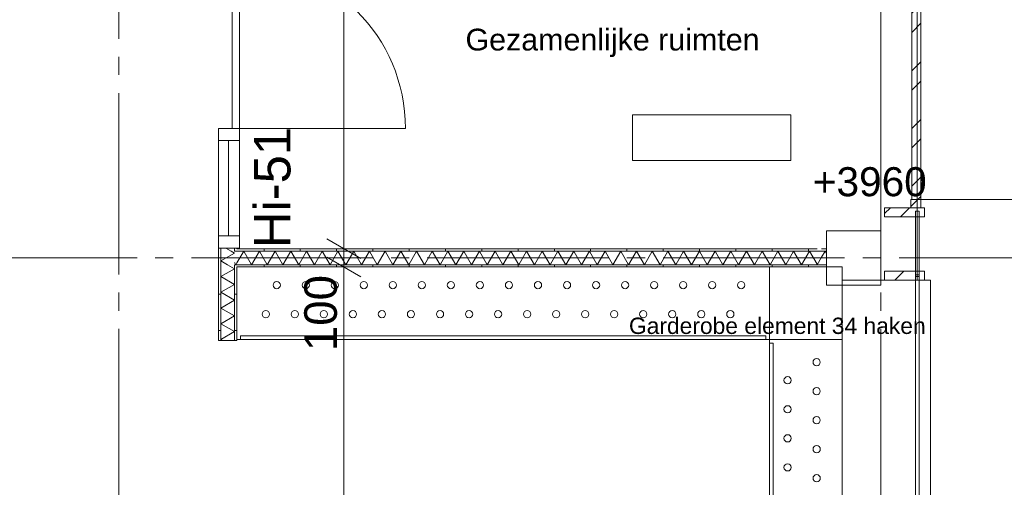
# Model space of a CAD drawing. Header units: millimetres. Extents: x 10 to 584, y 10 to 831.
# Tile 54 of 61: x 319 to 373, y 607 to 632. Entities that reach past the tile are written whole.
import ezdxf
from ezdxf.xclip import XClip

# ---------------------------------------------------------------- set-up
doc = ezdxf.new("R2010")
doc.units = ezdxf.units.MM
doc.header["$MEASUREMENT"] = 0
doc.header["$XCLIPFRAME"] = 0
doc.linetypes.add('B0204', pattern=[13, 10, -1, 1, -1])
doc.linetypes.add('Wipeout_Contour', pattern=[1000, 0, -1000])
for name, color, linetype in [('21 Buitenwanden', 7, 'Continuous'), ('21 Buitenwanden Afdek-arcering', 7, 'Continuous'), ('21 Vliesgevels', 7, 'Continuous'), ('21 Vliesgevels Doorsnede-arcering', 7, 'Continuous'), ('22 NC Binnenwanden', 7, 'Continuous'), ('22 NC Binnenwanden Deuren', 7, 'Continuous'), ('22 NC Binnenwanden Deurlabels', 7, 'Continuous'), ('22 NC Binnenwanden Doorsnede-arcering', 7, 'Continuous'), ('22 NC Binnenwanden Laagscheidingslijnen', 7, 'Continuous'), ('23 Vloeren', 7, 'Continuous'), ('27 Daken', 7, 'Continuous'), ('28 Draagconstructies', 7, 'Continuous'), ('45 Plafondafwerking Laagscheidingslijnen', 7, 'Continuous'), ('82 Interieur', 7, 'Continuous'), ('82 Interieur Afdek-arcering', 7, 'Continuous'), ('A Stramien', 7, 'Continuous'), ('Maatvoering 1_ 50_100', 7, 'Continuous'), ('New_Tekst_dim 1_ 50_100', 7, 'Continuous'), ('Tekst_dim 1_ 50_100', 7, 'Continuous'), ('Z Ruimtefuncties', 7, 'Continuous')]:
    doc.layers.add(name, color=color, linetype=linetype)
doc.styles.add('GENERATED_STYLE_1', font='txt')
pattern_1 = [(180, (78, 259.1879), (0, 2), [])]
pattern_2 = [(270, (78, 259.1879), (2, 0), [])]
pattern_3 = [(45, (78, 259.188), (-1.59099, 1.59099), []), (45, (77.4696, 259.7182), (-1.59099, 1.59099), [])]

# ---------------------------------------------------------------- blocks, each defined once
blk = doc.blocks.new('*X192')
at = {"layer": '22 NC Binnenwanden Doorsnede-arcering', "color": 7, "linetype": 'Continuous', "lineweight": 0}
for p, q in [((330.375, 618.588), (329.986, 618.813)), ((330.375, 618.588), (329.625, 618.155)), ((330.375, 617.722), (329.625, 618.155)), ((330.375, 617.722), (329.625, 617.289)), ((330.375, 616.856), (329.625, 617.289)), ((330.375, 616.856), (329.625, 616.423)), ((330.375, 615.99), (329.625, 616.423)), ((330.375, 615.99), (329.625, 615.557)), ((330.375, 615.124), (329.625, 615.557)), ((330.375, 615.124), (329.625, 614.691)), ((329.711, 614.642), (329.625, 614.691))]:
    blk.add_line(p, q, dxfattribs=at)
blk = doc.blocks.new('*X193')
at = {"layer": '22 NC Binnenwanden Doorsnede-arcering', "color": 7, "linetype": 'Continuous', "lineweight": 0}
for p, q in [((330.375, 619.454), (329.625, 619.021)), ((330.375, 619.454), (330.187, 619.563)), ((329.986, 618.813), (329.625, 619.021))]:
    blk.add_line(p, q, dxfattribs=at)
blk = doc.blocks.new('*X195')
at = {"layer": '22 NC Binnenwanden Doorsnede-arcering', "color": 7, "linetype": 'Continuous', "lineweight": 0}
blk.add_line((330.187, 619.563), (329.9, 619.729), dxfattribs=at)
blk = doc.blocks.new('*X202')
at = {"layer": '22 NC Binnenwanden Doorsnede-arcering', "color": 7, "linetype": 'Continuous', "lineweight": 0}
for p in [(330.375, 618.937), (330.5, 618.906)]:
    blk.add_line(p, (330.446, 618.813), dxfattribs=at)
blk = doc.blocks.new('*X203')
at = {"layer": '22 NC Binnenwanden Doorsnede-arcering', "color": 7, "linetype": 'Continuous', "lineweight": 0}
for p in [(362.727, 619.224), (362.477, 618.835)]:
    blk.add_line(p, (362.489, 618.813), dxfattribs=at)
blk = doc.blocks.new('*X204')
at = {"layer": '22 NC Binnenwanden Doorsnede-arcering', "color": 7, "linetype": 'Continuous', "lineweight": 0}
for q in [(362.727, 619.224), (363, 619.428)]:
    blk.add_line((362.922, 619.563), q, dxfattribs=at)
blk = doc.blocks.new('*X205')
at = {"layer": '22 NC Binnenwanden Doorsnede-arcering', "color": 7, "linetype": 'Continuous', "lineweight": 0}
for p, q in [((330.879, 619.563), (330.5, 618.906)), ((330.879, 619.563), (331.312, 618.813)), ((331.745, 619.563), (331.312, 618.813)), ((331.745, 619.563), (332.178, 618.813)), ((332.611, 619.563), (332.178, 618.813)), ((332.611, 619.563), (333.044, 618.813)), ((333.477, 619.563), (333.044, 618.813)), ((333.477, 619.563), (333.91, 618.813)), ((334.343, 619.563), (333.91, 618.813)), ((334.343, 619.563), (334.777, 618.813)), ((335.21, 619.563), (334.777, 618.813)), ((335.21, 619.563), (335.643, 618.813)), ((336.076, 619.563), (335.643, 618.813)), ((336.076, 619.563), (336.509, 618.813)), ((336.942, 619.563), (336.509, 618.813)), ((336.942, 619.563), (337.375, 618.813)), ((337.808, 619.563), (337.375, 618.813)), ((337.808, 619.563), (338.241, 618.813)), ((338.674, 619.563), (338.241, 618.813)), ((338.674, 619.563), (339.107, 618.813)), ((339.54, 619.563), (339.107, 618.813)), ((339.54, 619.563), (339.973, 618.813)), ((340.406, 619.563), (339.973, 618.813)), ((340.406, 619.563), (340.839, 618.813)), ((341.272, 619.563), (340.839, 618.813)), ((341.272, 619.563), (341.705, 618.813)), ((342.138, 619.563), (341.705, 618.813)), ((342.138, 619.563), (342.571, 618.813)), ((343.004, 619.563), (342.571, 618.813)), ((343.004, 619.563), (343.437, 618.813)), ((343.87, 619.563), (343.437, 618.813)), ((343.87, 619.563), (344.303, 618.813)), ((344.736, 619.563), (344.303, 618.813)), ((344.736, 619.563), (345.169, 618.813)), ((345.602, 619.563), (345.169, 618.813)), ((345.602, 619.563), (346.035, 618.813)), ((346.468, 619.563), (346.035, 618.813)), ((346.468, 619.563), (346.901, 618.813)), ((347.334, 619.563), (346.901, 618.813)), ((347.334, 619.563), (347.767, 618.813)), ((348.2, 619.563), (347.767, 618.813)), ((348.2, 619.563), (348.633, 618.813)), ((349.066, 619.563), (348.633, 618.813)), ((349.066, 619.563), (349.499, 618.813)), ((349.932, 619.563), (349.499, 618.813)), ((349.932, 619.563), (350.365, 618.813)), ((350.798, 619.563), (350.365, 618.813)), ((350.798, 619.563), (351.231, 618.813)), ((351.664, 619.563), (351.231, 618.813)), ((351.664, 619.563), (352.097, 618.813)), ((352.53, 619.563), (352.097, 618.813)), ((352.53, 619.563), (352.963, 618.813)), ((353.396, 619.563), (352.963, 618.813)), ((353.396, 619.563), (353.829, 618.813)), ((354.262, 619.563), (353.829, 618.813)), ((354.262, 619.563), (354.695, 618.813)), ((355.128, 619.563), (354.695, 618.813)), ((355.128, 619.563), (355.561, 618.813)), ((355.994, 619.563), (355.561, 618.813)), ((355.994, 619.563), (356.427, 618.813)), ((356.86, 619.563), (356.427, 618.813)), ((356.86, 619.563), (357.293, 618.813)), ((357.726, 619.563), (357.293, 618.813)), ((357.726, 619.563), (358.159, 618.813)), ((358.592, 619.563), (358.159, 618.813)), ((358.592, 619.563), (359.025, 618.813)), ((359.458, 619.563), (359.025, 618.813)), ((359.458, 619.563), (359.891, 618.813)), ((360.324, 619.563), (359.891, 618.813)), ((360.324, 619.563), (360.757, 618.813)), ((361.19, 619.563), (360.757, 618.813)), ((361.19, 619.563), (361.623, 618.813)), ((362.056, 619.563), (361.623, 618.813)), ((362.056, 619.563), (362.477, 618.835))]:
    blk.add_line(p, q, dxfattribs=at)
blk = doc.blocks.new('Drawing_2_2', base_point=(78, 259.188))
at = {"layer": '21 Vliesgevels Doorsnede-arcering', "linetype": 'Continuous', "lineweight": 0, "true_color": 0x000000}
h = blk.add_hatch(dxfattribs=at)
h.set_pattern_fill('515_Staal_0002', color=18, style=0, pattern_type=2)
h.set_pattern_definition(pattern_3)
h.paths.add_polyline_path([(367.7, 622.406), (368.2, 622.406), (368.2, 634.206), (367.7, 634.206)])
h = blk.add_hatch(dxfattribs=at)
h.set_pattern_fill('515_Staal_0002', color=18, style=0, pattern_type=2)
h.set_pattern_definition(pattern_3)
h.paths.add_polyline_path([(366.2, 621.956), (366.2, 621.456), (368.4, 621.456), (368.4, 621.956)])
h = blk.add_hatch(dxfattribs=at)
h.set_pattern_fill('515_Staal_0002', color=18, style=0, pattern_type=2)
h.set_pattern_definition(pattern_3)
h.paths.add_polyline_path([(368.2, 621.956), (368.2, 622.406), (367.65, 622.406), (367.65, 621.956)])
at = {"layer": '22 NC Binnenwanden Doorsnede-arcering', "linetype": 'Continuous', "lineweight": 0, "true_color": 0x000000}
h = blk.add_hatch(dxfattribs=at)
h.set_pattern_fill('930_Lijnen_vert_200_0002', color=18, style=0, pattern_type=2)
h.set_pattern_definition(pattern_1)
h.paths.add_polyline_path([(329.5, 614.642), (329.625, 614.642), (329.625, 619.729), (329.5, 619.729)])
h = blk.add_hatch(dxfattribs=at)
h.set_pattern_fill('930_Lijnen_vert_200_0002', color=18, style=0, pattern_type=2)
h.set_pattern_definition(pattern_1)
h.paths.add_polyline_path([(330.375, 619.729), (330.375, 619.688), (330.5, 619.688), (330.5, 619.729)])
h = blk.add_hatch(dxfattribs=at)
h.set_pattern_fill('930_Lijnen_vert_200_0002', color=18, style=0, pattern_type=2)
h.set_pattern_definition(pattern_1)
h.paths.add_polyline_path([(330.375, 619.688), (330.375, 619.563), (330.5, 619.563), (330.5, 619.688)])
h = blk.add_hatch(dxfattribs=at)
h.set_pattern_fill('930_Lijnen_vert_200_0002', color=18, style=0, pattern_type=2)
h.set_pattern_definition(pattern_2)
h.paths.add_polyline_path([(362.477, 619.688), (330.5, 619.688), (330.5, 619.563), (362.477, 619.563)])
h = blk.add_hatch(dxfattribs=at)
h.set_pattern_fill('930_Lijnen_vert_200_0002', color=18, style=0, pattern_type=2)
h.set_pattern_definition(pattern_2)
h.paths.add_polyline_path([(362.477, 619.688), (362.477, 619.563), (362.727, 619.563), (362.727, 619.688)])
h = blk.add_hatch(dxfattribs=at)
h.set_pattern_fill('930_Lijnen_vert_200_0002', color=18, style=0, pattern_type=2)
h.set_pattern_definition(pattern_2)
h.paths.add_polyline_path([(363, 619.688), (362.727, 619.688), (362.727, 619.563), (363, 619.563)])
h = blk.add_hatch(dxfattribs=at)
h.set_pattern_fill('930_Lijnen_vert_200_0002', color=18, style=0, pattern_type=2)
h.set_pattern_definition(pattern_1)
h.paths.add_polyline_path([(330.375, 618.813), (330.375, 618.688), (330.5, 618.688), (330.5, 618.813)])
h = blk.add_hatch(dxfattribs=at)
h.set_pattern_fill('930_Lijnen_vert_200_0002', color=18, style=0, pattern_type=2)
h.set_pattern_definition(pattern_1)
h.paths.add_polyline_path([(330.375, 618.688), (330.375, 614.642), (330.5, 614.642), (330.5, 618.688)])
h = blk.add_hatch(dxfattribs=at)
h.set_pattern_fill('930_Lijnen_vert_200_0002', color=18, style=0, pattern_type=2)
h.set_pattern_definition(pattern_2)
h.paths.add_polyline_path([(362.477, 618.813), (330.5, 618.813), (330.5, 618.688), (362.477, 618.688)])
h = blk.add_hatch(dxfattribs=at)
h.set_pattern_fill('930_Lijnen_vert_200_0002', color=18, style=0, pattern_type=2)
h.set_pattern_definition(pattern_2)
h.paths.add_polyline_path([(362.477, 618.813), (362.477, 618.688), (362.727, 618.688), (362.727, 618.813)])
h = blk.add_hatch(dxfattribs=at)
h.set_pattern_fill('930_Lijnen_vert_200_0002', color=18, style=0, pattern_type=2)
h.set_pattern_definition(pattern_2)
h.paths.add_polyline_path([(363, 618.813), (362.727, 618.813), (362.727, 618.688), (363, 618.688)])
at = {"layer": '21 Vliesgevels', "color": 1, "linetype": 'Continuous', "lineweight": 0}
for p, q in [((366.2, 621.956), (366.2, 621.456)), ((368.4, 621.956), (366.2, 621.956)), ((368.4, 621.956), (368.4, 621.456)), ((368.4, 621.456), (366.2, 621.456)), ((368.4, 618.456), (366.2, 618.456))]:
    blk.add_line(p, q, dxfattribs=at)
at = {"layer": '21 Vliesgevels', "color": 2, "linetype": 'Continuous', "lineweight": 0}
blk.add_line((368.2, 622.406), (380, 622.406), dxfattribs=at)
at = {"layer": '21 Vliesgevels', "color": 2, "linetype": 'Continuous', "lineweight": 0, "flags": 128}
for points in [[(367.7, 622.406), (367.7, 634.206), (368.2, 634.206), (368.2, 622.406)], [(368.2, 621.956), (368.2, 622.406), (367.65, 622.406), (367.65, 621.956)]]:
    blk.add_lwpolyline(points, close=True, dxfattribs=at)
at = {"layer": '21 Vliesgevels', "color": 2, "linetype": 'Continuous', "lineweight": 0}
blk.add_arc((368.2, 622.406), 11.8, 0, 90, dxfattribs=at)
at = {"layer": '22 NC Binnenwanden', "color": 1, "linetype": 'Continuous', "lineweight": 0}
for p, q in [((329.5, 619.729), (329.625, 619.729)), ((329.625, 619.729), (330.375, 619.729)), ((330.375, 619.729), (330.5, 619.729))]:
    blk.add_line(p, q, dxfattribs=at)
at = {"layer": '22 NC Binnenwanden', "color": 1, "linetype": 'Continuous', "lineweight": 0, "flags": 128}
for points in [[(329.5, 619.729), (329.5, 614.642)], [(330.5, 619.688), (330.5, 619.729)], [(362.477, 619.688), (330.5, 619.688)], [(363, 619.688), (362.727, 619.688)], [(363, 619.688), (363, 619.563)], [(363, 619.563), (363, 618.813)], [(330.5, 614.642), (330.5, 618.688)], [(330.5, 618.688), (362.477, 618.688)], [(362.727, 618.688), (363, 618.688)], [(363, 618.813), (363, 618.688)], [(329.625, 614.642), (329.5, 614.642)], [(330.375, 614.642), (329.625, 614.642)], [(330.5, 614.642), (330.375, 614.642)]]:
    blk.add_lwpolyline(points, dxfattribs=at)
at = {"layer": '22 NC Binnenwanden Deuren', "color": 1, "linetype": 'Continuous', "lineweight": 0}
for p, q in [((330.24, 626.324), (330.24, 635.479)), ((330.64, 635.479), (330.64, 626.324)), ((329.5, 625.654), (329.5, 626.324)), ((329.5, 626.324), (330.64, 626.324)), ((330.64, 626.324), (330.24, 626.324)), ((330.64, 626.324), (339.795, 626.324)), ((330.64, 626.324), (330.64, 625.654)), ((330.64, 625.654), (329.5, 625.654)), ((330.04, 620.399), (330.04, 625.654)), ((330.64, 625.654), (330.64, 620.399)), ((329.5, 619.729), (329.5, 620.399)), ((329.5, 620.399), (330.64, 620.399)), ((330.64, 620.399), (330.64, 619.729)), ((330.64, 619.729), (329.5, 619.729)), ((329.5, 619.729), (329.625, 619.729)), ((329.5, 619.729), (329.625, 619.729)), ((329.625, 619.729), (330.375, 619.729)), ((329.625, 619.729), (330.375, 619.729)), ((330.375, 619.729), (330.5, 619.729)), ((330.375, 619.729), (330.5, 619.729))]:
    blk.add_line(p, q, dxfattribs=at)
at = {"layer": '22 NC Binnenwanden Deuren', "color": 1, "linetype": 'Continuous', "lineweight": 0, "flags": 128}
blk.add_lwpolyline([(329.5, 625.654), (329.5, 620.399), (330.64, 620.399), (330.64, 625.654)], close=True, dxfattribs=at)
at = {"layer": '22 NC Binnenwanden Deuren', "color": 1, "linetype": 'Continuous', "lineweight": 0}
blk.add_arc((330.64, 626.324), 9.155, 0, 90, dxfattribs=at)
at = {"layer": '22 NC Binnenwanden Laagscheidingslijnen', "color": 9, "linetype": 'Continuous', "lineweight": 0}
for p, q in [((329.625, 614.642), (329.625, 619.729)), ((330.375, 619.563), (330.375, 619.729)), ((330.5, 619.563), (330.375, 619.563)), ((330.5, 619.563), (330.375, 619.563)), ((362.477, 619.563), (330.5, 619.563)), ((363, 619.563), (362.727, 619.563)), ((330.375, 618.813), (330.5, 618.813)), ((330.375, 614.642), (330.375, 618.813)), ((330.375, 618.813), (330.5, 618.813)), ((362.477, 618.813), (330.5, 618.813)), ((363, 618.813), (362.727, 618.813))]:
    blk.add_line(p, q, dxfattribs=at)
at = {"layer": '23 Vloeren', "color": 1, "linetype": 'Continuous', "lineweight": 0, "flags": 128}
blk.add_lwpolyline([(78, 439.188), (78, 259.188), (372, 259.188), (372, 439.188), (365.5, 439.188), (365.5, 505.188), (366, 505.188), (366, 654.438), (370, 654.438), (370, 763.188), (78, 763.188), (78, 475.188), (96, 475.188), (96, 439.188)], close=True, dxfattribs=at)
at = {"layer": '27 Daken', "color": 1, "linetype": 'Continuous', "lineweight": 0, "flags": 128}
for points in [[(366, 570.048), (510, 570.048), (510, 757.188), (370, 757.188), (370, 654.438), (366, 654.438)], [(368, 654.438), (368, 570.048), (507.859, 570.048), (507.859, 754.188), (373.24, 754.188), (373.24, 654.438)]]:
    blk.add_lwpolyline(points, close=True, dxfattribs=at)
at = {"layer": '45 Plafondafwerking Laagscheidingslijnen', "color": 9, "linetype": 'Continuous', "lineweight": 0}
for p, q in [((362.477, 619.563), (362.727, 619.563)), ((362.477, 618.813), (362.727, 618.813))]:
    blk.add_line(p, q, dxfattribs=at)
at = {"layer": '82 Interieur', "color": 9, "linetype": 'Continuous', "lineweight": 0, "flags": 128}
blk.add_lwpolyline([(359.86, 618.688), (359.86, 614.688), (363.86, 614.688), (363.86, 618.688)], close=True, dxfattribs=at)
at = {"layer": '82 Interieur', "color": 94, "linetype": 'Continuous', "lineweight": 0}
for centre in [(332.7, 617.688), (334.3, 617.688), (335.9, 617.688), (337.5, 617.688), (339.1, 617.688), (340.7, 617.688), (342.3, 617.688), (343.9, 617.688), (345.5, 617.688), (347.1, 617.688), (348.7, 617.688), (350.3, 617.688), (351.9, 617.688), (353.5, 617.688), (355.1, 617.688), (356.7, 617.688), (358.3, 617.688), (332.1, 616.088), (333.7, 616.088), (335.3, 616.088), (336.9, 616.088), (338.5, 616.088), (340.1, 616.088), (341.7, 616.088), (343.3, 616.088), (344.9, 616.088), (346.5, 616.088), (348.1, 616.088), (349.7, 616.088), (351.3, 616.088), (352.9, 616.088), (354.5, 616.088), (356.1, 616.088), (357.7, 616.088), (362.457, 613.44), (360.857, 612.44), (362.457, 611.84), (360.857, 610.84), (362.457, 610.24), (360.858, 609.24), (362.458, 608.64), (360.858, 607.64), (362.458, 607.04)]:
    blk.add_circle(centre, 0.2, dxfattribs=at)
at = {"layer": 'A Stramien', "color": 9, "linetype": 'B0204', "lineweight": 0}
for p, q in [((324, 784.271), (324, 233.204)), ((68, 619.188), (520.556, 619.188))]:
    blk.add_line(p, q, dxfattribs=at)
at = {"layer": 'Maatvoering 1_ 50_100', "color": 1, "linetype": 'Continuous', "lineweight": 0}
for p, q in [((336.402, 619.688), (336.402, 654.588)), ((335.465, 620.229), (337.34, 619.147)), ((337.808, 619.688), (334.996, 619.688)), ((335.465, 619.229), (337.34, 618.147)), ((336.402, 618.688), (336.402, 619.688)), ((337.808, 618.688), (334.996, 618.688))]:
    blk.add_line(p, q, dxfattribs=at)
at = {"layer": 'New_Tekst_dim 1_ 50_100', "color": 9, "linetype": 'Continuous', "lineweight": 0}
for p, q in [((361.028, 627.067), (352.312, 627.067)), ((352.312, 627.067), (352.312, 624.553)), ((361.028, 624.553), (361.028, 627.067)), ((352.312, 624.553), (361.028, 624.553))]:
    blk.add_line(p, q, dxfattribs=at)
at = {"layer": '21 Buitenwanden', "color": 4, "linetype": 'Continuous', "lineweight": 0}
for name in ['*X195', '*X193', '*X205', '*X203', '*X204', '*X192', '*X202']:
    blk.add_blockref(name, (0, 0), dxfattribs=at)
at = {"layer": '22 NC Binnenwanden Deurlabels', "color": 2, "linetype": 'Continuous', "lineweight": 0, "insert": (331.457, 619.729), "char_height": 2, "attachment_point": 1, "rotation": 90, "style": 'GENERATED_STYLE_1'}
blk.add_mtext('\\A1;{\\pql;\\fArial|b0|i0|c0|p38;Hi-51}', dxfattribs=at)
at = {"layer": 'Tekst_dim 1_ 50_100', "color": 2, "linetype": 'Continuous', "lineweight": 0, "insert": (365.386, 624.187), "char_height": 1.6, "attachment_point": 2, "style": 'GENERATED_STYLE_1'}
blk.add_mtext('\\A1;{\\pqc;\\pt13.75;\\fArial|b0|i0|c0|p38;+3960}', dxfattribs=at)
at = {"layer": 'Z Ruimtefuncties', "color": 2, "linetype": 'Continuous', "lineweight": 0, "insert": (343.103, 631.821), "char_height": 1.2, "attachment_point": 1, "style": 'GENERATED_STYLE_1'}
blk.add_mtext('\\A1;{\\pql;\\pt0;\\fArial|b0|i0|c0|p38;Gezamenlijke ruimten}', dxfattribs=at)
at = {"color": 254, "linetype": 'Wipeout_Contour', "lineweight": 0, "ltscale": 2820.070389}
blk.add_wipeout([(368.74, 583.834), (368.74, 617.956), (368.56, 617.956), (368.56, 583.834)], dxfattribs=at).dxf.layer = '21 Buitenwanden Afdek-arcering'
at = {"color": 254, "linetype": 'Wipeout_Contour', "lineweight": 0, "ltscale": 2820.685972}
blk.add_wipeout([(330.7, 614.688), (359.66, 614.688), (359.66, 614.888), (330.7, 614.888)], dxfattribs=at).dxf.layer = '82 Interieur Afdek-arcering'
at = {"layer": '82 Interieur', "color": 2, "linetype": 'Continuous', "lineweight": 0, "flags": 128}
for points in [[(359.66, 614.888), (330.7, 614.888)], [(330.7, 614.888), (330.7, 614.688)], [(359.66, 614.688), (359.66, 614.888)], [(330.7, 614.688), (359.66, 614.688)]]:
    blk.add_lwpolyline(points, dxfattribs=at)
at = {"color": 254, "linetype": 'Wipeout_Contour', "lineweight": 0, "ltscale": 2819.296372}
blk.add_wipeout([(368.56, 583.834), (368.56, 617.956), (368, 617.956), (368, 583.834)], dxfattribs=at).dxf.layer = '21 Buitenwanden Afdek-arcering'
at = {"layer": '21 Buitenwanden', "color": 2, "linetype": 'Continuous', "lineweight": 0, "flags": 128}
for points in [[(368.74, 617.956), (368.56, 617.956)], [(368.74, 496.955), (368.74, 617.956)]]:
    blk.add_lwpolyline(points, dxfattribs=at)
at = {"layer": '21 Vliesgevels', "color": 1, "linetype": 'Continuous', "lineweight": 0}
blk.add_line((368.4, 618.456), (368.4, 617.956), dxfattribs=at)
at = {"color": 254, "linetype": 'Wipeout_Contour', "lineweight": 0, "ltscale": 2816.624376}
blk.add_wipeout([(368, 583.834), (368, 617.956), (366, 617.956), (366, 583.834)], dxfattribs=at).dxf.layer = '21 Buitenwanden Afdek-arcering'
at = {"color": 254, "linetype": 'Wipeout_Contour', "lineweight": 0, "ltscale": 2820.685972}
blk.add_wipeout([(330.7, 614.688), (359.66, 614.688), (359.66, 614.888), (330.7, 614.888)], dxfattribs=at).dxf.layer = '82 Interieur Afdek-arcering'
at = {"layer": '21 Buitenwanden', "color": 2, "linetype": 'Continuous', "lineweight": 0, "flags": 128}
blk.add_lwpolyline([(368.56, 617.956), (368, 617.956)], dxfattribs=at)
at = {"layer": '21 Vliesgevels', "color": 1, "linetype": 'Continuous', "lineweight": 0, "flags": 128}
for points in [[(368.1, 621.756), (367.9, 621.756), (367.9, 618.156), (368.1, 618.156)], [(368.1, 618.256), (367.9, 618.256), (367.9, 605.656), (368.1, 605.656)]]:
    blk.add_lwpolyline(points, close=True, dxfattribs=at)
at = {"layer": '82 Interieur', "color": 2, "linetype": 'Continuous', "lineweight": 0, "flags": 128}
for points in [[(359.66, 614.888), (330.7, 614.888)], [(330.7, 614.888), (330.7, 614.688)], [(359.66, 614.688), (359.66, 614.888)], [(330.7, 614.688), (359.66, 614.688)]]:
    blk.add_lwpolyline(points, dxfattribs=at)
at = {"layer": 'Maatvoering 1_ 50_100', "color": 1, "linetype": 'Continuous', "lineweight": 0}
blk.add_line((336.402, 583.834), (336.402, 618.688), dxfattribs=at)
at = {"layer": 'Maatvoering 1_ 50_100', "color": 2, "linetype": 'Continuous', "lineweight": 0, "insert": (336.042, 614.048), "char_height": 1.8, "width": 4.09784, "attachment_point": 7, "rotation": 90, "style": 'GENERATED_STYLE_1'}
blk.add_mtext('\\A1;{\\pql;\\fArial|b0|i0|c0|p38;100}', dxfattribs=at)
at = {"color": 254, "linetype": 'Wipeout_Contour', "lineweight": 0, "ltscale": 2812.31622}
blk.add_wipeout([(366, 583.834), (366, 617.956), (363.86, 617.956), (363.86, 583.834)], dxfattribs=at).dxf.layer = '21 Buitenwanden Afdek-arcering'
at = {"layer": '21 Vliesgevels Doorsnede-arcering', "linetype": 'Continuous', "lineweight": 0, "true_color": 0x000000}
h = blk.add_hatch(dxfattribs=at)
h.set_pattern_fill('515_Staal_0002', color=18, style=0, pattern_type=2)
h.set_pattern_definition(pattern_3)
h.paths.add_polyline_path([(366.2, 618.456), (366.2, 617.956), (368.4, 617.956), (368.4, 618.456)])
at = {"layer": '21 Buitenwanden', "color": 2, "linetype": 'Continuous', "lineweight": 0, "flags": 128}
for points in [[(366, 617.956), (363.86, 617.956)], [(363.86, 617.956), (363.86, 583.834)], [(368, 617.956), (366, 617.956)]]:
    blk.add_lwpolyline(points, dxfattribs=at)
at = {"layer": '21 Vliesgevels', "color": 1, "linetype": 'Continuous', "lineweight": 0}
for p in [(366.2, 618.456), (368.4, 617.956)]:
    blk.add_line(p, (366.2, 617.956), dxfattribs=at)
at = {"layer": '28 Draagconstructies', "color": 3, "linetype": 'Continuous', "lineweight": 0, "flags": 128}
blk.add_lwpolyline([(363, 617.688), (366, 617.688), (366, 620.688), (363, 620.688)], close=True, dxfattribs=at)
at = {"layer": 'A Stramien', "color": 9, "linetype": 'B0204', "lineweight": 0}
blk.add_line((366, 784.271), (366, 233.204), dxfattribs=at)
at = {"layer": '82 Interieur', "color": 2, "linetype": 'Continuous', "lineweight": 0, "insert": (352.112, 614.981), "char_height": 0.9, "attachment_point": 7, "style": 'GENERATED_STYLE_1'}
blk.add_mtext('\\A1;{\\pql;\\fArial|b0|i0|c0|p38;Garderobe element 3\\fArial|b0|i0|c0|p38;4\\fArial|b0|i0|c0|p38; haken}', dxfattribs=at)
at = {"color": 254, "linetype": 'Wipeout_Contour', "lineweight": 0, "ltscale": 2803.216944}
blk.add_wipeout([(359.86, 614.488), (359.86, 588.034), (360.06, 588.034), (360.06, 614.488)], dxfattribs=at).dxf.layer = '82 Interieur Afdek-arcering'
at = {"layer": '82 Interieur', "color": 2, "linetype": 'Continuous', "lineweight": 0, "flags": 128}
for points in [[(359.86, 614.488), (359.86, 588.034)], [(360.06, 614.488), (359.86, 614.488)], [(360.06, 588.034), (360.06, 614.488)]]:
    blk.add_lwpolyline(points, dxfattribs=at)
at = {"color": 254, "linetype": 'Wipeout_Contour', "lineweight": 0, "ltscale": 2803.216944}
blk.add_wipeout([(359.86, 614.488), (359.86, 588.034), (360.06, 588.034), (360.06, 614.488)], dxfattribs=at).dxf.layer = '82 Interieur Afdek-arcering'
at = {"layer": '82 Interieur', "color": 1, "linetype": 'Continuous', "lineweight": 0, "flags": 128}
for points in [[(359.86, 614.688), (330.5, 614.688), (330.5, 618.688), (359.86, 618.688)], [(359.86, 614.688), (359.86, 587.834), (363.86, 587.834), (363.86, 614.688)]]:
    blk.add_lwpolyline(points, close=True, dxfattribs=at)
at = {"layer": '82 Interieur', "color": 2, "linetype": 'Continuous', "lineweight": 0, "flags": 128}
for points in [[(359.86, 614.488), (359.86, 588.034)], [(360.06, 614.488), (359.86, 614.488)], [(360.06, 588.034), (360.06, 614.488)]]:
    blk.add_lwpolyline(points, dxfattribs=at)

msp = doc.modelspace()

# ---------------------------------------------------------------- block references
at = {"color": 4, "linetype": 'Continuous', "lineweight": 0}
ref = msp.add_blockref('Drawing_2_2', (78, 259.188), dxfattribs=at)
XClip(ref).set_block_clipping_path([(30, 141.736842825), (586.5626696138, 807.8168177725)])

doc.saveas('drawing.dxf')
